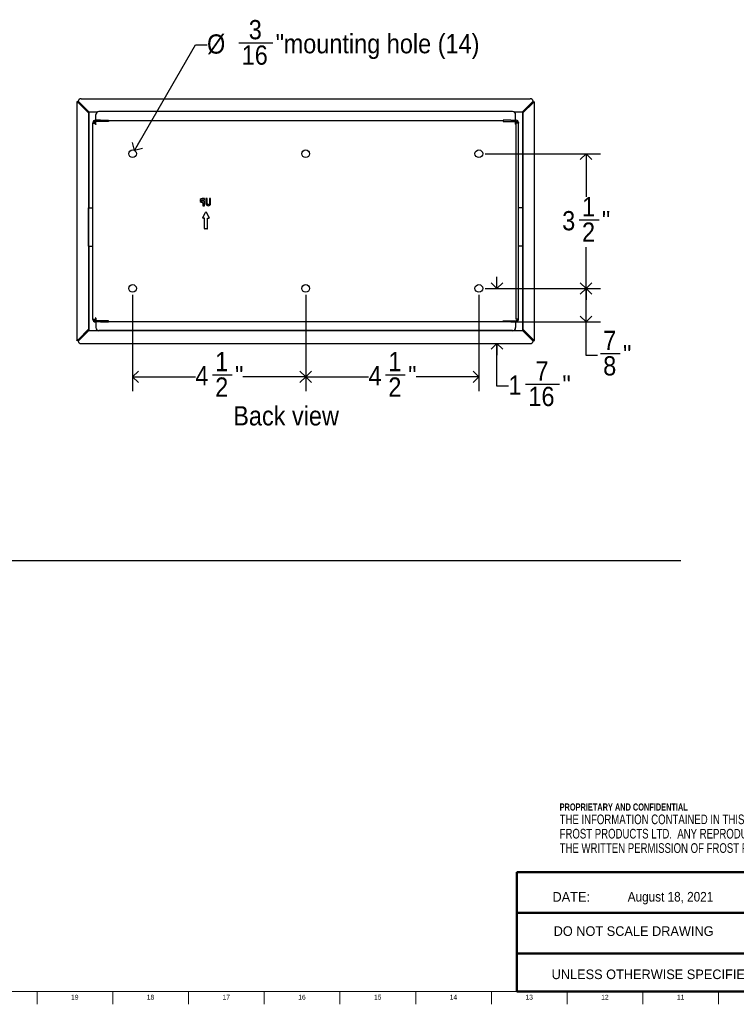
# Model space of a CAD drawing. Header units: inches. Extents: x -5 to 69.8, y 0.2 to 49.8.
# Tile 8 of 11: x 32.6 to 51.2, y 0.2 to 25.8. Entities that reach past the tile are written whole.
import ezdxf

# ---------------------------------------------------------------- set-up
doc = ezdxf.new("R2010")
doc.units = ezdxf.units.IN
doc.header["$MEASUREMENT"] = 0
doc.linetypes.add('SLD-Solid', pattern=[0])
for name, color, linetype in [('DIMS', 5, 'SLD-Solid'), ('NOTES', 1, 'SLD-Solid'), ('TITLE', 8, 'SLD-Solid')]:
    doc.layers.add(name, color=color, linetype=linetype)
doc.styles.add('SLDTEXTSTYLE0', font='ARIAL.TTF', dxfattribs={"width": 0.948})
doc.styles.add('SLDTEXTSTYLE1', font='GOTHIC.TTF', dxfattribs={"width": 0.913})
doc.styles.add('SLDTEXTSTYLE2', font='ARIALNB.TTF', dxfattribs={"width": 0.87})
doc.styles.add('SLDTEXTSTYLE3', font='ARIALN.TTF', dxfattribs={"width": 0.87})
doc.dimstyles.new('SLDDIMSTYLE1', dxfattribs={"dimtxt": 0.5, "dimasz": 0.3, "dimexe": 0, "dimexo": 0.0625, "dimgap": 0.125, "dimtad": 0, "dimtih": 1, "dimtoh": 1, "dimdec": 6, "dimrnd": 1e-09, "dimzin": 12, "dimdsep": 46, "dimlunit": 5, "dimtxsty": 'SLDTEXTSTYLE1', "dimblk1": 'OPEN90', "dimblk2": 'OPEN90', "dimsah": 1, "dimcen": 0.09, "dimadec": 0, "dimazin": 3, "dimtfac": 1, "dimtofl": 0, "dimtmove": 0, "dimatfit": 3, "dimldrblk": 'OPEN90', "dimfxl": 1, "dimfrac": 2, "dimtolj": 1, "dimtzin": 12, "dimarcsym": 0})
doc.dimstyles.new('SLDDIMSTYLE2', dxfattribs={"dimtxt": 0.5, "dimasz": 0.3, "dimexe": 0, "dimexo": 0.0625, "dimgap": 0.125, "dimtad": 0, "dimtih": 1, "dimtoh": 1, "dimrnd": 1e-09, "dimzin": 12, "dimdsep": 46, "dimlunit": 5, "dimtxsty": 'SLDTEXTSTYLE1', "dimblk1": 'OPEN90', "dimblk2": 'OPEN90', "dimsah": 1, "dimcen": 0, "dimadec": 0, "dimazin": 3, "dimtfac": 1, "dimtofl": 0, "dimtmove": 0, "dimatfit": 3, "dimldrblk": 'OPEN90', "dimfxl": 1, "dimfrac": 2, "dimtolj": 1, "dimtzin": 12, "dimarcsym": 0})
doc.dimstyles.new('SLDDIMSTYLE3', dxfattribs={"dimtxt": 0.5, "dimasz": 0.3, "dimexe": 0, "dimexo": 0.0625, "dimgap": 0.125, "dimtad": 0, "dimtih": 1, "dimtoh": 1, "dimdec": 6, "dimrnd": 1e-09, "dimzin": 12, "dimdsep": 46, "dimlunit": 5, "dimtxsty": 'SLDTEXTSTYLE1', "dimblk1": 'OPEN90', "dimblk2": 'OPEN90', "dimsah": 1, "dimcen": 0.09, "dimadec": 0, "dimazin": 3, "dimtfac": 1, "dimtmove": 0, "dimatfit": 0, "dimldrblk": 'OPEN90', "dimfxl": 1, "dimfrac": 2, "dimtolj": 1, "dimtzin": 12, "dimarcsym": 0})

# ---------------------------------------------------------------- blocks, each defined once
blk = doc.blocks.new('SW_NOTE_0_1')
at = {"layer": 'NOTES', "color": 0, "attachment_point": 1}
for s, insert, char_height, style in [('PROPRIETARY AND CONFIDENTIAL', (0, 0.238), 0.18473, 'SLDTEXTSTYLE2'), ('THE INFORMATION CONTAINED IN THIS DRAWING IS THE SOLE PROPERTY OF ', (0, -0.05), 0.25, 'SLDTEXTSTYLE3'), ('FROST PRODUCTS LTD.  ANY REPRODUCTION IN PART OR AS A WHOLE WITHOUT ', (0, -0.423), 0.25, 'SLDTEXTSTYLE3'), ('THE WRITTEN PERMISSION OF FROST PRODUCTS LTD. IS PROHIBITED.', (0, -0.796), 0.25, 'SLDTEXTSTYLE3')]:
    blk.add_mtext(s, dxfattribs=dict(at, insert=insert, char_height=char_height, style=style))
blk = doc.blocks.new('_Open90')
at = {"color": 0, "linetype": 'ByBlock', "lineweight": -2}
for p, q in [((0, 0), (-1, 0)), ((-0.5, 0.5), (0, 0)), ((0, 0), (-0.5, -0.5))]:
    blk.add_line(p, q, dxfattribs=at)
blk = doc.blocks.new('_D_7')
at = {"layer": 'DIMS'}
for p, q in [((35.566, 22.36), (37.15, 25.104)), ((37.15, 25.104), (37.45, 25.104)), ((38.277, 25.155), (39.163, 25.155))]:
    blk.add_line(p, q, dxfattribs=at)
at = {"layer": 'DIMS', "xscale": 0.3, "yscale": 0.3, "rotation": 240.0000000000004}
blk.add_blockref('_Open90', (35.566, 22.36, 1.158), dxfattribs=at)
at = {"layer": 'DIMS', "char_height": 0.5, "attachment_point": 1, "style": 'SLDTEXTSTYLE1'}
for s, insert in [('3', (38.535, 25.75)), ('%%c', (37.45, 25.377)), ('"', (39.236, 25.385)), ('mounting hole (14)', (39.442, 25.385)), ('16', (38.351, 25.089))]:
    blk.add_mtext(s, dxfattribs=dict(at, insert=insert))
blk = doc.blocks.new('_D_8')
at = {"layer": 'DIMS'}
for p, q in [((35.516, 18.607), (35.516, 16.1)), ((40.016, 18.607), (40.016, 16.1)), ((35.516, 16.475), (37.147, 16.475)), ((37.589, 16.526), (38.105, 16.526)), ((40.016, 16.475), (38.385, 16.475))]:
    blk.add_line(p, q, dxfattribs=at)
at = {"layer": 'DIMS', "xscale": 0.3, "yscale": 0.3}
for p, rotation in [((35.516, 16.475, 1.158), 180), ((40.016, 16.475, 1.158), 360)]:
    blk.add_blockref('_Open90', p, dxfattribs=dict(at, rotation=rotation))
at = {"layer": 'DIMS', "char_height": 0.5, "attachment_point": 1, "style": 'SLDTEXTSTYLE1'}
for s, insert in [('1', (37.663, 17.121)), ('4', (37.147, 16.756)), ('"', (38.179, 16.756)), ('2', (37.663, 16.46))]:
    blk.add_mtext(s, dxfattribs=dict(at, insert=insert))
blk = doc.blocks.new('_D_9')
at = {"layer": 'DIMS'}
for p, q in [((40.016, 18.607), (40.016, 16.1)), ((44.516, 18.607), (44.516, 16.1)), ((40.016, 16.475), (41.647, 16.475)), ((42.089, 16.526), (42.605, 16.526)), ((44.516, 16.475), (42.885, 16.475))]:
    blk.add_line(p, q, dxfattribs=at)
at = {"layer": 'DIMS', "xscale": 0.3, "yscale": 0.3}
for p, rotation in [((40.016, 16.475, 1.158), 180), ((44.516, 16.475, 1.158), 360)]:
    blk.add_blockref('_Open90', p, dxfattribs=dict(at, rotation=rotation))
at = {"layer": 'DIMS', "char_height": 0.5, "attachment_point": 1, "style": 'SLDTEXTSTYLE1'}
for s, insert in [('1', (42.163, 17.121)), ('4', (41.647, 16.756)), ('"', (42.679, 16.756)), ('2', (42.163, 16.46))]:
    blk.add_mtext(s, dxfattribs=dict(at, insert=insert))
blk = doc.blocks.new('_D_10')
at = {"layer": 'DIMS'}
for p, q in [((44.682, 22.273), (47.677, 22.273)), ((47.302, 22.273), (47.302, 21.157)), ((47.125, 20.555), (47.641, 20.555)), ((47.302, 18.773), (47.302, 19.849)), ((44.682, 18.773), (47.677, 18.773))]:
    blk.add_line(p, q, dxfattribs=at)
at = {"layer": 'DIMS', "xscale": 0.3, "yscale": 0.3}
for p, rotation in [((47.302, 22.273, 1.158), 90.00000000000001), ((47.302, 18.773, 1.158), 270)]:
    blk.add_blockref('_Open90', p, dxfattribs=dict(at, rotation=rotation))
at = {"layer": 'DIMS', "char_height": 0.5, "attachment_point": 1, "style": 'SLDTEXTSTYLE1'}
for s, insert in [('1', (47.198, 21.149)), ('3', (46.682, 20.784)), ('"', (47.714, 20.784)), ('2', (47.198, 20.488))]:
    blk.add_mtext(s, dxfattribs=dict(at, insert=insert))
blk = doc.blocks.new('_D_11')
at = {"layer": 'DIMS'}
for p, q in [((44.682, 18.773), (47.677, 18.773)), ((47.302, 17.903), (47.302, 18.773)), ((45.512, 17.903), (47.677, 17.903)), ((47.302, 17.027), (47.302, 17.903)), ((47.602, 17.027), (47.302, 17.027)), ((47.675, 17.078), (48.191, 17.078))]:
    blk.add_line(p, q, dxfattribs=at)
at = {"layer": 'DIMS', "xscale": 0.3, "yscale": 0.3}
for p, rotation in [((47.302, 18.773, 1.158), 90.00000000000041), ((47.302, 17.903, 1.158), 270.0000000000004)]:
    blk.add_blockref('_Open90', p, dxfattribs=dict(at, rotation=rotation))
at = {"layer": 'DIMS', "char_height": 0.5, "attachment_point": 1, "style": 'SLDTEXTSTYLE1'}
for s, insert in [('7', (47.748, 17.673)), ('"', (48.264, 17.307)), ('8', (47.748, 17.011))]:
    blk.add_mtext(s, dxfattribs=dict(at, insert=insert))
blk = doc.blocks.new('_D_12')
at = {"layer": 'DIMS'}
for p, q in [((44.987, 18.773), (44.987, 19.073)), ((44.682, 18.773), (45.362, 18.773)), ((44.987, 16.232), (44.987, 17.341)), ((45.287, 16.232), (44.987, 16.232)), ((45.73, 16.283), (46.615, 16.283))]:
    blk.add_line(p, q, dxfattribs=at)
at = {"layer": 'DIMS', "xscale": 0.3, "yscale": 0.3}
for p, rotation in [((44.987, 18.773, 1.158), 270), ((44.987, 17.341, 1.158), 90)]:
    blk.add_blockref('_Open90', p, dxfattribs=dict(at, rotation=rotation))
at = {"layer": 'DIMS', "char_height": 0.5, "attachment_point": 1, "style": 'SLDTEXTSTYLE1'}
for s, insert in [('7', (45.988, 16.878)), ('1', (45.287, 16.512)), ('"', (46.688, 16.512)), ('16', (45.803, 16.216))]:
    blk.add_mtext(s, dxfattribs=dict(at, insert=insert))

msp = doc.modelspace()

# ---------------------------------------------------------------- linework, layer by layer
at = {"color": 7, "linetype": 'SLD-Solid', "lineweight": 25}
for p, q in [((34.0685555, 23.6253545), (34.0685555, 17.4213545)), ((34.0685555, 23.6253545), (34.0686887, 23.6253545)), ((34.0985745, 23.6253545), (34.0686887, 23.6253545)), ((34.1007607, 23.6253545), (34.1007607, 23.6253975)), ((34.1021112, 23.6399917), (34.3771531, 23.3649498)), ((34.1030219, 23.6253975), (34.1030215, 23.6253545)), ((34.1031258, 23.6253975), (34.1031258, 23.6253545)), ((34.1066059, 23.6014784), (34.3705975, 23.3364784)), ((34.1807607, 23.7053545), (45.8507607, 23.7053545)), ((45.9294103, 23.6399917), (45.6543684, 23.3649498)), ((45.9249155, 23.6014784), (45.6609239, 23.3364784)), ((45.9283957, 23.6253975), (45.9283957, 23.6253545)), ((45.9284996, 23.6253975), (45.9284999, 23.6253545)), ((45.9307607, 23.6253545), (45.9307607, 23.6253975)), ((45.932947, 23.6253545), (45.9628328, 23.6253545)), ((45.962966, 23.6253545), (45.9628328, 23.6253545)), ((45.962966, 17.4213545), (45.962966, 23.6253545)), ((34.3705975, 23.3364784), (34.3705975, 17.7102306)), ((34.3796806, 23.3636885), (34.6039795, 23.3636885)), ((34.5599781, 23.2899027), (34.5599781, 23.2925174)), ((45.3915433, 23.3722129), (34.6399781, 23.3722129)), ((45.3915433, 23.3695983), (34.6399781, 23.3695983)), ((45.3915433, 23.3722129), (45.3915433, 23.3695983)), ((45.427542, 23.3636885), (45.6518409, 23.3636885)), ((45.4715433, 23.2899027), (45.4715433, 23.2925174)), ((45.6609239, 23.3364784), (45.6609239, 17.7102306)), ((34.4857607, 23.0843545), (34.4857607, 23.0733545)), ((34.4857607, 17.9733545), (34.4857607, 23.0733545)), ((34.4857607, 23.0733545), (34.5447607, 23.0733545)), ((34.5157607, 23.0843545), (34.5157607, 23.0733545)), ((34.6857607, 23.1433545), (34.5447607, 23.1433545)), ((34.6857607, 23.1133545), (34.5447607, 23.1133545)), ((34.5447607, 23.0733545), (34.5543531, 23.0733545)), ((34.5543531, 23.0387295), (34.5543531, 23.0733545)), ((34.5599781, 23.0387295), (34.5543531, 23.0387295)), ((34.5599781, 23.1433545), (34.5599781, 23.2899027)), ((34.5599781, 23.1133545), (34.5599781, 23.1033545)), ((34.5599781, 23.0443545), (34.5599781, 23.1033545)), ((34.5599781, 23.0443545), (34.5599781, 23.0387295)), ((34.6857607, 23.1433545), (34.8857607, 23.1433545)), ((34.8857607, 23.1133545), (34.6857607, 23.1133545)), ((34.8857607, 23.1433545), (34.8857607, 23.1133545)), ((45.1457607, 23.1433545), (45.1457607, 23.1133545)), ((45.3457607, 23.1433545), (45.1457607, 23.1433545)), ((45.1457607, 23.1133545), (45.3457607, 23.1133545)), ((45.3457607, 23.1433545), (45.4867607, 23.1433545)), ((45.3457607, 23.1133545), (45.4867607, 23.1133545)), ((45.4715433, 23.1433545), (45.4715433, 23.2899027)), ((45.4715433, 23.1133545), (45.4715433, 23.1033545)), ((45.4715433, 23.0443545), (45.4715433, 23.1033545)), ((45.4715433, 23.0443545), (45.4715433, 23.0387295)), ((45.4715433, 23.0387295), (45.4771683, 23.0387295)), ((45.4771683, 23.0387295), (45.4771683, 23.0733545)), ((45.4867607, 23.0733545), (45.4771683, 23.0733545)), ((45.4867607, 17.9733545), (45.4867607, 23.0733545)), ((45.5457607, 23.0733545), (45.4867607, 23.0733545)), ((45.5157607, 23.0843545), (45.5157607, 23.0733545)), ((45.5457607, 23.0843545), (45.5457607, 23.0733545)), ((45.5457607, 17.9733545), (45.5457607, 23.0733545)), ((37.3812366, 21.1102367), (37.3206643, 21.1102367)), ((37.3206643, 21.0775192), (37.3812366, 21.0775192)), ((37.3812366, 21.0389188), (37.3206643, 21.0389188)), ((37.3225825, 21.0062368), (37.3458513, 21.0062368)), ((37.3458513, 21.0062368), (37.3458513, 20.9233898)), ((37.3812366, 21.0775192), (37.3812366, 21.1102367)), ((37.3812366, 20.9233898), (37.3812366, 21.0389188)), ((37.455768, 21.1102367), (37.4230214, 21.1102367)), ((37.4230214, 21.1102367), (37.4230214, 20.9817538)), ((37.455768, 20.9834738), (37.455768, 21.1102367)), ((37.5449595, 21.1102367), (37.512213, 21.1102367)), ((37.512213, 21.1102367), (37.512213, 20.9834738)), ((37.5449595, 20.9817538), (37.5449595, 21.1102367)), ((34.3700074, 20.8697035), (34.3734936, 20.8697035)), ((34.3734936, 20.8697035), (34.4857607, 20.8697035)), ((34.3734936, 19.8697035), (34.3734936, 20.8697035)), ((37.3380731, 20.6209937), (37.4108751, 20.7470905)), ((37.3458513, 20.9233898), (37.3812366, 20.9233898)), ((37.5096579, 20.6209937), (37.4368559, 20.7470905)), ((45.6580279, 20.8697035), (45.5457607, 20.8697035)), ((45.6580279, 19.8697035), (45.6580279, 20.8697035)), ((45.6615141, 20.8697035), (45.6580279, 20.8697035)), ((37.3838655, 20.5984937), (37.3510635, 20.5984937)), ((37.3838655, 20.3345905), (37.3838655, 20.5984937)), ((37.4638655, 20.3345905), (37.4638655, 20.5984937)), ((37.4638655, 20.5984937), (37.4966675, 20.5984937)), ((37.4488655, 20.3195905), (37.3988655, 20.3195905)), ((34.3734936, 19.8697035), (34.3700074, 19.8697035)), ((34.3734936, 19.8697035), (34.4857607, 19.8697035)), ((45.6580279, 19.8697035), (45.5457607, 19.8697035)), ((45.6580279, 19.8697035), (45.6615141, 19.8697035)), ((34.4857607, 17.9733545), (34.5447607, 17.9733545)), ((34.4857607, 17.9623545), (34.4857607, 17.9733545)), ((34.5157607, 17.9623545), (34.5157607, 17.9733545)), ((34.5447607, 17.9733545), (34.5543531, 17.9733545)), ((34.6857607, 17.9333545), (34.5447607, 17.9333545)), ((34.5599781, 18.0079795), (34.5543531, 18.0079795)), ((34.5543531, 18.0079795), (34.5543531, 17.9733545)), ((34.5599781, 18.0023545), (34.5599781, 18.0079795)), ((34.5599781, 18.0023545), (34.5599781, 17.9433545)), ((34.5599781, 17.9333545), (34.5599781, 17.9433545)), ((34.8857607, 17.9333545), (34.6857607, 17.9333545)), ((34.8857607, 17.9033545), (34.8857607, 17.9333545)), ((45.1457607, 17.9033545), (45.1457607, 17.9333545)), ((45.1457607, 17.9333545), (45.3457607, 17.9333545)), ((45.3457607, 17.9333545), (45.4867607, 17.9333545)), ((45.4867607, 17.9733545), (45.4771683, 17.9733545)), ((45.5457607, 17.9733545), (45.4867607, 17.9733545)), ((45.5157607, 17.9623545), (45.5157607, 17.9733545)), ((45.5457607, 17.9623545), (45.5457607, 17.9733545)), ((34.1021112, 17.4067173), (34.3771531, 17.6817593)), ((34.1066059, 17.4452306), (34.3705975, 17.7102306)), ((34.3796806, 17.6830206), (34.6039795, 17.6830206)), ((34.6857607, 17.9033545), (34.5447607, 17.9033545)), ((34.5599781, 17.9033545), (34.5599781, 17.7568064)), ((34.5599781, 17.7568064), (34.5599781, 17.7541917)), ((45.3915433, 17.6771108), (34.6399781, 17.6771108)), ((34.6399781, 17.6744961), (34.6399781, 17.6771108)), ((45.3915433, 17.6744961), (34.6399781, 17.6744961)), ((34.6857607, 17.9033545), (34.8857607, 17.9033545)), ((45.3457607, 17.9033545), (45.1457607, 17.9033545)), ((45.3457607, 17.9033545), (45.4867607, 17.9033545)), ((45.3915433, 17.6744961), (45.3915433, 17.6771108)), ((45.427542, 17.6830206), (45.6518409, 17.6830206)), ((45.4715433, 17.9033545), (45.4715433, 17.7568064)), ((45.4715433, 17.7568064), (45.4715433, 17.7541917)), ((45.9294103, 17.4067173), (45.6543684, 17.6817593)), ((45.9249155, 17.4452306), (45.6609239, 17.7102306)), ((34.0685555, 17.4213545), (34.0686887, 17.4213545)), ((34.0985745, 17.4213545), (34.0686887, 17.4213545)), ((34.1007607, 17.4213545), (34.1007607, 17.4213115)), ((34.1030219, 17.4213115), (34.1030215, 17.4213545)), ((34.1031258, 17.4213115), (34.1031258, 17.4213545)), ((45.9283957, 17.4213115), (45.9283957, 17.4213545)), ((45.9284996, 17.4213115), (45.9284999, 17.4213545)), ((45.9307607, 17.4213545), (45.9307607, 17.4213115)), ((45.932947, 17.4213545), (45.9628328, 17.4213545)), ((45.962966, 17.4213545), (45.9628328, 17.4213545)), ((34.1807607, 17.3413545), (45.8507607, 17.3413545))]:
    msp.add_line(p, q, dxfattribs=at)
at = {"color": 8, "linetype": 'SLD-Solid', "lineweight": 25}
for p, q in [((34.1031197, 23.6030113), (34.1031197, 23.6253545)), ((34.3771531, 23.3649498), (34.3771531, 20.8697035)), ((45.6543684, 23.3649498), (45.6543684, 20.8697035)), ((34.8857607, 23.134882), (45.1457607, 23.134882)), ((34.3771531, 19.8697035), (34.3771531, 17.6817593)), ((45.6543684, 19.8697035), (45.6543684, 17.6817593)), ((34.8857607, 17.911827), (45.1457607, 17.911827)), ((34.1031197, 17.4213545), (34.1031197, 17.4436977))]:
    msp.add_line(p, q, dxfattribs=at)
at = {"color": 7, "linetype": 'SLD-Solid', "lineweight": 25}
for centre in [(35.5157607, 22.2733545), (40.0157607, 22.2733545), (44.5157607, 22.2733545), (35.5157607, 18.7733545), (40.0157607, 18.7733545), (44.5157607, 18.7733545)]:
    msp.add_circle(centre, 0.1, dxfattribs=at)
for centre, radius, start, end in [((34.1807607, 23.6253545), 0.08, 169.45750367, 179.9691988), ((34.1807607, 23.6253545), 0.08, 90, 169.45750367), ((45.8507607, 23.6253545), 0.08, 10.54249633, 90), ((45.8507607, 23.6253545), 0.08, 0.0308012, 10.54249633), ((34.6398262, 23.2923649), 0.0798482, 89.89098666, 179.89057025), ((34.6398262, 23.2897502), 0.0798482, 89.89098666, 179.89057025), ((45.3916952, 23.2923649), 0.0798482, 0.10942975, 90.10901334), ((45.3916952, 23.2897502), 0.0798482, 0.10942975, 90.10901334), ((34.5447607, 23.0843545), 0.059, 90, 180), ((34.5447607, 23.0843545), 0.029, 90, 180), ((45.4867607, 23.0843545), 0.059, 0, 90), ((45.4867607, 23.0843545), 0.029, 0, 90), ((37.3206643, 21.058219), 0.0520176, 90, 272.11329078), ((37.3206643, 21.058219), 0.0193002, 90, 270), ((37.4238655, 20.7395905), 0.015, 30, 150), ((37.4839905, 20.9834738), 0.0609933, 181.6159511, 358.3840489), ((37.4839905, 20.9834738), 0.0282225, 180, 0), ((37.3510635, 20.6134937), 0.015, 150, 270), ((37.4966675, 20.6134937), 0.015, 270, 30), ((37.3988655, 20.3345905), 0.015, 180, 270), ((37.4488655, 20.3345905), 0.015, 270, 0), ((34.5447607, 17.9623545), 0.059, 180, 270), ((34.5447607, 17.9623545), 0.029, 180, 270), ((45.4867607, 17.9623545), 0.029, 270, 0), ((45.4867607, 17.9623545), 0.059, 270, 0), ((34.6398262, 17.7569589), 0.0798482, 180.10942975, 270.10901334), ((34.6398262, 17.7543442), 0.0798482, 180.10942975, 270.10901334), ((45.3916952, 17.7569589), 0.0798482, 269.89098666, 359.89057025), ((45.3916952, 17.7543442), 0.0798482, 269.89098666, 359.89057025), ((34.1807607, 17.4213545), 0.08, 180.0308012, 190.54249633), ((34.1807607, 17.4213545), 0.08, 190.54249633, 270), ((45.8507607, 17.4213545), 0.08, 270, 349.45750367), ((45.8507607, 17.4213545), 0.08, 349.45750367, 359.9691988)]:
    msp.add_arc(centre, radius, start, end, dxfattribs=at)
for centre, start_param, end_param in [((34.3796806, 23.69516), 3.054326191, 3.1415926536), ((45.6518409, 23.69516), 3.1415926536, 3.2288591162), ((34.3796806, 17.3515491), 0, 0.0872664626), ((45.6518409, 17.3515491), 6.1959188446, 6.2831853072)]:
    msp.add_ellipse(centre, major_axis=(0, 0.3314715), ratio=0.0874886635, start_param=start_param, end_param=end_param, dxfattribs=at)
for points in [[(34.0686887, 23.6253545), (34.0696125, 23.6233649), (34.0714601, 23.6193855), (34.0805314, 23.6134165), (34.0927618, 23.6074475), (34.1019912, 23.6034681), (34.1066059, 23.6014784)], [(34.0985745, 23.6253545), (34.0990066, 23.6213752), (34.0998709, 23.6134165), (34.1026178, 23.6054578), (34.1039913, 23.6014784)], [(45.9628328, 23.6253545), (45.961909, 23.6233649), (45.9600613, 23.6193855), (45.9509901, 23.6134165), (45.9387596, 23.6074475), (45.9295302, 23.6034681), (45.9249155, 23.6014784)], [(45.932947, 23.6253545), (45.9325148, 23.6213752), (45.9316506, 23.6134165), (45.9289037, 23.6054578), (45.9275302, 23.6014784)], [(34.0686887, 17.4213545), (34.0696125, 17.4233442), (34.0714601, 17.4273236), (34.0805314, 17.4332926), (34.0927618, 17.4392616), (34.1019912, 17.443241), (34.1066059, 17.4452306)], [(34.0985745, 17.4213545), (34.0990066, 17.4253339), (34.0998709, 17.4332926), (34.1026178, 17.4412513), (34.1039913, 17.4452306)], [(45.9628328, 17.4213545), (45.961909, 17.4233442), (45.9600613, 17.4273236), (45.9509901, 17.4332926), (45.9387596, 17.4392616), (45.9295302, 17.443241), (45.9249155, 17.4452306)], [(45.932947, 17.4213545), (45.9325148, 17.4253339), (45.9316506, 17.4332926), (45.9289037, 17.4412513), (45.9275302, 17.4452306)]]:
    msp.add_open_spline(points, degree=3, dxfattribs=at)
at = {"layer": 'DIMS'}
msp.add_line((7.386644, 11.7053545), (49.7625169, 11.7053545), dxfattribs=at)
at = {"layer": 'TITLE', "lineweight": 50}
for p, q in [((45.5059791, 3.5979637), (45.5059791, 0.5)), ((52.518223, 3.5979637), (45.5059791, 3.5979637)), ((52.518223, 2.5427877), (45.5059791, 2.5427877)), ((52.518223, 1.4876118), (45.5059791, 1.4876118)), ((45.5059791, 0.5), (69.5, 0.5))]:
    msp.add_line(p, q, dxfattribs=at)
at = {"layer": 'TITLE', "linetype": 'SLD-Solid', "lineweight": 18}
for p, q in [((69.5, 0.5), (0.5, 0.5)), ((33.0314961, 0.5), (33.0314961, 0.1653543)), ((35, 0.4999606), (35, 0.5000394)), ((35, 0.5), (35, 0.1653543)), ((36.9685039, 0.5), (36.9685039, 0.1653543)), ((38.9370079, 0.5), (38.9370079, 0.1653543)), ((40.9055118, 0.5), (40.9055118, 0.1653543)), ((42.8740157, 0.5), (42.8740157, 0.1653543)), ((44.8425197, 0.5), (44.8425197, 0.1653543)), ((46.8110236, 0.5), (46.8110236, 0.1653543)), ((48.7795276, 0.5), (48.7795276, 0.1653543)), ((50.7480315, 0.5), (50.7480315, 0.1653543))]:
    msp.add_line(p, q, dxfattribs=at)

# ---------------------------------------------------------------- block references
at = {"layer": 'NOTES'}
msp.add_blockref('SW_NOTE_0_1', (46.6159726, 5.1481527), dxfattribs=at)

# ---------------------------------------------------------------- texts
for s, insert, char_height, attachment_point, style in [('Back view', (38.1319759, 15.7122711), 0.5, 1, 'SLDTEXTSTYLE1'), ('DATE:', (46.4300699, 3.0830628), 0.25, 1, 'SLDTEXTSTYLE0'), ('August 18, 2021', (49.4974422, 3.0864733), 0.25, 2, 'SLDTEXTSTYLE1'), ('DO NOT SCALE DRAWING', (48.5387012, 2.193033), 0.25, 2, 'SLDTEXTSTYLE0'), ('UNLESS OTHERWISE SPECIFIED DIMENSIONS ARE IN INCHES.', (46.4082978, 1.0702903), 0.25, 1, 'SLDTEXTSTYLE0')]:
    msp.add_mtext(s, dxfattribs=dict(at, insert=insert, char_height=char_height, attachment_point=attachment_point, style=style))
at = {"layer": 'TITLE', "char_height": 0.125, "attachment_point": 2, "style": 'SLDTEXTSTYLE1'}
for s, insert in [('19', (34.0132307, 0.4125551)), ('18', (35.9817346, 0.4125551)), ('17', (37.9502385, 0.4125551)), ('16', (39.9187425, 0.4125551)), ('15', (41.8872464, 0.4125551)), ('14', (43.8557504, 0.4125551)), ('13', (45.8242543, 0.4125551)), ('12', (47.7927582, 0.4125551)), ('11', (49.7612622, 0.4125551))]:
    msp.add_mtext(s, dxfattribs=dict(at, insert=insert))

# ---------------------------------------------------------------- dimensions: what is measured, and where the dimension line sits
at = {"layer": 'DIMS'}
dim = msp.add_diameter_dim_2p(p1=(35.4657607, 22.186752), p2=(35.5657607, 22.3599571), text='<>mounting hole (14)', dimstyle='SLDDIMSTYLE2', dxfattribs=at)
dim.commit()
dim.dimension.update_dxf_attribs({"geometry": '_D_7', "text_midpoint": (41.4947448, 25.1039487)})
for base, p1, p2, dimstyle, picture, middle in [((47.3015496, 22.2733545), (44.5157607, 18.7733545), (44.5157607, 22.2733545), 'SLDDIMSTYLE1', '_D_10', (47.3015496, 20.5032568)), ((44.9871073, 17.3413545), (44.5157607, 18.7733545), (45.8507607, 17.3413545), 'SLDDIMSTYLE3', '_D_12', (44.9871073, 16.2315121)), ((47.3015496, 18.7733545), (45.3457607, 17.9033545), (44.5157607, 18.7733545), 'SLDDIMSTYLE1', '_D_11', (47.3015496, 17.0266706))]:
    dim = msp.add_linear_dim(base=base, p1=p1, p2=p2, angle=90, dimstyle=dimstyle, dxfattribs=at)
    dim.commit()
    dim.dimension.update_dxf_attribs({"geometry": picture, "text_midpoint": middle})
for base, p1, p2, picture, middle in [((40.0157607, 16.4752128), (35.5157607, 18.7733545), (40.0157607, 18.7733545), '_D_8', (37.7657607, 16.4752128)), ((44.5157607, 16.4752128), (40.0157607, 18.7733545), (44.5157607, 18.7733545), '_D_9', (42.2657607, 16.4752128))]:
    dim = msp.add_linear_dim(base=base, p1=p1, p2=p2, dimstyle='SLDDIMSTYLE1', dxfattribs=at)
    dim.commit()
    dim.dimension.update_dxf_attribs({"geometry": picture, "text_midpoint": middle})

doc.saveas('drawing.dxf')
